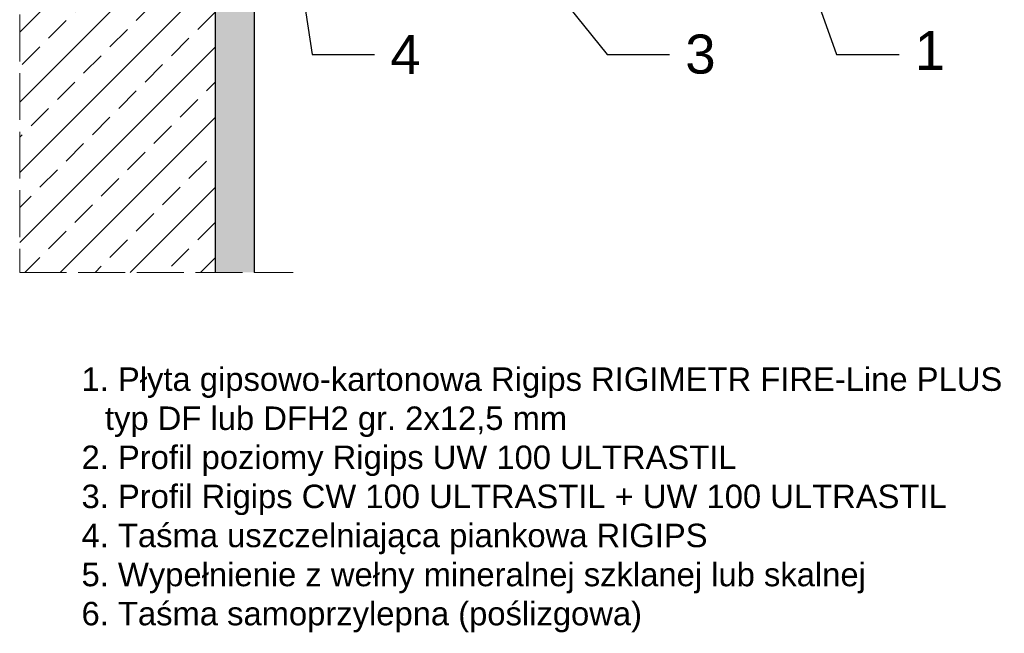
# Model space of a CAD drawing. Header units: millimetres. Extents: x 2235 to 3604, y 772 to 1215.
# Tile 5 of 7: x 3344 to 3596, y 772 to 929. Entities that reach past the tile are written whole.
import ezdxf
from ezdxf import colors
from ezdxf.entities.mleader import LeaderData, LeaderLine
from ezdxf.math import Vec2, Vec3

# ---------------------------------------------------------------- set-up
doc = ezdxf.new("R2010")
doc.units = ezdxf.units.MM
doc.linetypes.add('ACAD_ISO02W100', pattern=[15, 12, -3])
for name, color, linetype, lineweight in [('KRESKOWANIE', 7, 'Continuous', 9), ('OPISY', 7, 'Continuous', 9), ('PRZERYWANA', 7, 'ACAD_ISO02W100', 9)]:
    doc.layers.add(name, color=color, linetype=linetype, lineweight=lineweight)
doc.styles.get("Standard").update_dxf_attribs({"font": 'arial.ttf'})

# ---------------------------------------------------------------- blocks, each defined once
blk = doc.blocks.new('_Dot')
at = {"color": 0, "linetype": 'ByBlock', "lineweight": -2}
blk.add_line((-0.5, 0), (-1, 0), dxfattribs=at)
at = {"color": 0, "linetype": 'ByBlock', "const_width": 0.5}
blk.add_lwpolyline([(-0.25, 0, 1), (0.25, 0, 1)], format="xyb", close=True, dxfattribs=at)

msp = doc.modelspace()

# ---------------------------------------------------------------- hatches: boundary and pattern name
at = {"layer": 'KRESKOWANIE'}
h = msp.add_hatch(dxfattribs=at)
h.set_pattern_fill('ANSI33', color=256, scale=2, angle=180, style=0)
h.set_pattern_definition([(225, (1458.599, -384.568), (8.980256, -8.980256), []), (225, (1449.618, -384.568), (8.980256, -8.980256), [6.35, -3.175])])
h.paths.add_polyline_path([(3393.8, 1215.38), (3343.8, 1215.38), (3343.8, 864.38), (3393.8, 864.38)])
h = msp.add_hatch(dxfattribs=at)
h.set_pattern_fill('AR-SAND', color=256, scale=0.1, style=0)
h.set_pattern_definition([(37.5, (1108.5986, 0), (-0.160003, 4.8941324), [0, -3.8608, 0, -4.318, 0, -4.1275]), (7.5, (1108.5986, 0), (4.495233, 7.168251), [0, -2.0828, 0, -3.4798, 0, -1.3335]), (327.5, (1105.4744, 0), (7.909924, 0.014372), [0, -1.27, 0, -4.572, 0, -5.969]), (317.5, (1105.4744, 0), (7.635565, 2.229293), [0, -0.635, 0, -2.9972, 0, -3.429])])
h.paths.add_polyline_path([(3403.8, 1215.38), (3393.8, 1215.38), (3393.8, 864.38), (3403.8, 864.38)])

# ---------------------------------------------------------------- linework, layer by layer
for p, q in [((3393.8, 1215.38), (3393.8, 864.38)), ((3403.8, 1215.38), (3403.8, 864.38))]:
    msp.add_line(p, q)
at = {"layer": 'PRZERYWANA'}
for p, q in [((3343.8, 1215.38), (3343.8, 864.38)), ((3343.8, 864.38), (3413.8, 864.38))]:
    msp.add_line(p, q, dxfattribs=at)

# ---------------------------------------------------------------- texts
at = {"insert": (3359.63, 840.05), "char_height": 6, "width": 244.6073, "attachment_point": 1}
msp.add_mtext('\\pi-6,l6;1. Płyta gipsowo-kartonowa Rigips RIGIMETR FIRE-Line PLUS typ DF lub DFH2 gr. 2x12,5 mm\\P\\pi0,l0;2. Profil poziomy Rigips UW 100 ULTRASTIL\\P3. Profil Rigips CW 100 ULTRASTIL + UW 100 ULTRASTIL\\P4. Taśma uszczelniająca piankowa RIGIPS\\P5. Wypełnienie z wełny mineralnej szklanej lub skalnej\\P6. Taśma samoprzylepna (poślizgowa)', dxfattribs=at)

# ---------------------------------------------------------------- leaders
at = {"layer": 'OPISY'}
ml = msp.add_multileader_mtext('Standard', dxfattribs=at)
ml.set_content('3', color=256)
ml.set_leader_properties()
ml.set_arrow_properties(name='DOT')
ml.build(insert=Vec2(0, 0))
ctx = ml.context
ctx.base_point, ctx.char_height, ctx.landing_gap_size, ctx.plane_origin = Vec3(3510.17, 920.16), 10, 4, Vec3(3317.58, 776.5)
notes = []
notes.append((ctx, [(0, (1, 1, 0), (3494.17, 920.16), (1, 0), 16, [(0, [(3408.47, 1026.64)], 0, [])])]))
ctx.mtext.insert, ctx.mtext.flow_direction = Vec3(3514.17, 925.25), 5
ml = msp.add_multileader_mtext('Standard', dxfattribs=at)
ml.set_content('4', color=256)
ml.set_leader_properties()
ml.set_arrow_properties(name='DOT')
ml.build(insert=Vec2(0, 0))
ctx = ml.context
ctx.base_point, ctx.char_height, ctx.landing_gap_size, ctx.plane_origin = Vec3(3434.66, 920.16), 10, 4, Vec3(3242.07, 776.5)
notes.append((ctx, [(0, (1, 1, 0), (3418.66, 920.16), (1, 0), 16, [(0, [(3405.58, 1006.29)], 0, [])])]))
ctx.mtext.insert, ctx.mtext.flow_direction = Vec3(3438.66, 925.16), 5
ml = msp.add_multileader_mtext('Standard', dxfattribs=at)
ml.set_content('1', color=256)
ml.set_leader_properties()
ml.set_arrow_properties(name='DOT')
ml.build(insert=Vec2(0, 0))
ctx = ml.context
ctx.base_point, ctx.char_height, ctx.landing_gap_size, ctx.plane_origin = Vec3(3568.91, 920.16), 10, 4, Vec3(3376.32, 776.5)
notes.append((ctx, [(0, (1, 1, 0), (3552.91, 920.16), (1, 0), 16, [(0, [(3538.29, 960.98)], 0, [])])]))
ctx.mtext.insert, ctx.mtext.flow_direction = Vec3(3572.91, 926.16), 5
for ctx, leaders in notes:
    for number, flags, end, landing, length, lines in leaders:
        leader = LeaderData()
        leader.index, (leader.has_last_leader_line, leader.has_dogleg_vector, leader.attachment_direction) = number, flags
        leader.last_leader_point, leader.dogleg_vector, leader.dogleg_length = Vec3(end), Vec3(landing), length
        for number, points, colour, breaks in lines:
            line = LeaderLine()
            line.index, line.vertices, line.color, line.breaks = number, Vec3.list(points), colors.encode_raw_color(colour), breaks
            leader.lines.append(line)
        ctx.leaders.append(leader)

doc.saveas('drawing.dxf')
